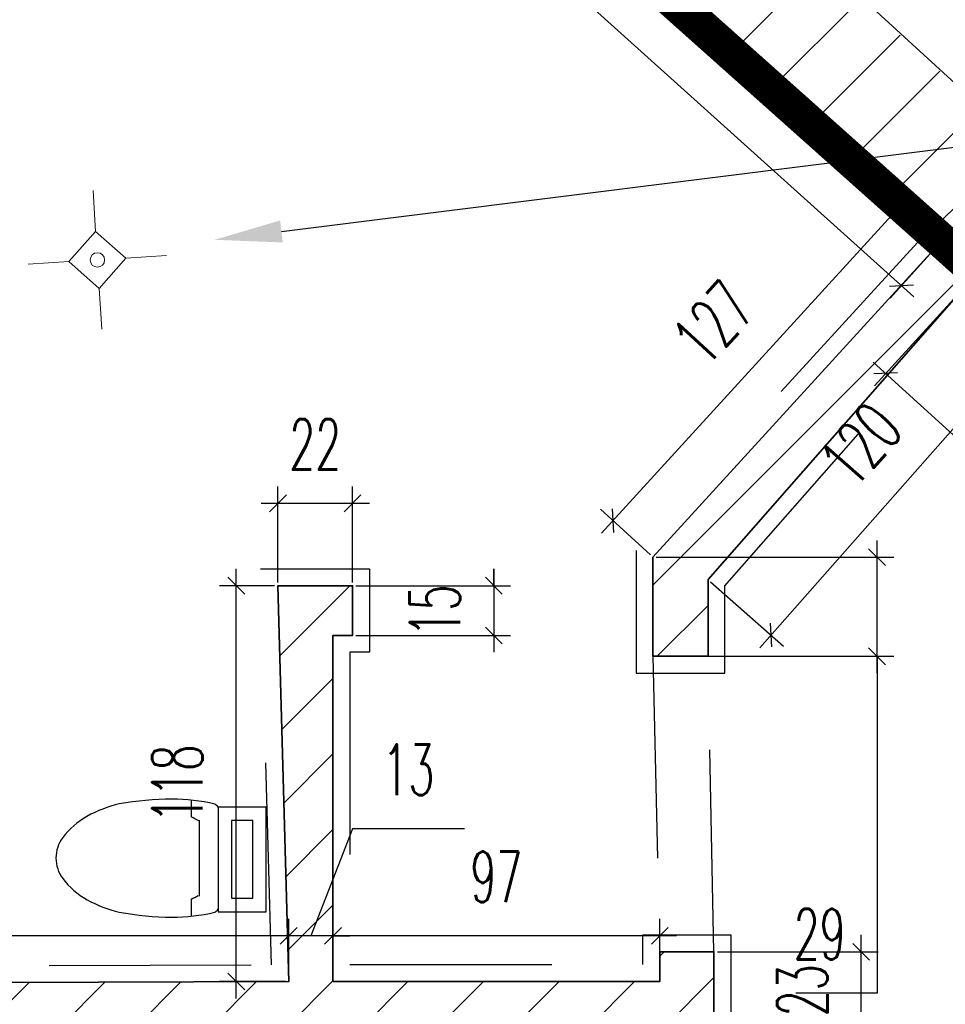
# Model space of a CAD drawing. Header units: millimetres. Extents: x 19887 to 192597, y -14203 to 39042.
# Tile 135 of 256: x 40968 to 41364, y -8363 to -7942. Entities that reach past the tile are written whole.
import ezdxf
from ezdxf import colors
from ezdxf.entities.mleader import LeaderData, LeaderLine
from ezdxf.math import Vec2, Vec3

# ---------------------------------------------------------------- set-up
doc = ezdxf.new("R2010")
doc.units = ezdxf.units.MM
for name, pattern in [('ACAD_ISO03W100', [30, 12, -18]), ('CONTINOUS', [0]), ('DASHED2', [9.525, 6.35, -3.175])]:
    doc.linetypes.add(name, pattern=pattern)
doc.layers.get('Defpoints').update_dxf_attribs({"color": 4})
for name, color, linetype in [('A_DBA-RAMKI', 6, 'Continuous'), ('A_DBA_WPUSTY SAN', 150, 'Continuous'), ('Basen_rzut_poziom_1_widok', 252, 'Continuous'), ('Sufit podwieszany', 252, 'Continuous'), ('Wymiarowanie', 3, 'Continuous'), ('Wypełnienie', 252, 'Continuous')]:
    doc.layers.add(name, color=color, linetype=linetype)
for name, color, linetype, lineweight in [('A_DBA_URZADZENIA SANITARNE', 5, 'Continuous', 25), ('Basen_rzut_poziom_1_obrys', 252, 'Continuous', 35), ('Schody', 252, 'Continuous', 5)]:
    doc.layers.add(name, color=color, linetype=linetype, lineweight=lineweight)
doc.styles.add('ROMANS', font='romans.shx', dxfattribs={"width": 0.6})
doc.styles.get("Standard").update_dxf_attribs({"font": 'arial.ttf'})
doc.dimstyles.new('000001FB70622F18', dxfattribs={"dimtxt": 20, "dimasz": 5, "dimexe": 5, "dimexo": 1, "dimgap": 20, "dimtad": 1, "dimtoh": 1, "dimdec": 0, "dimtxsty": 'Standard', "dimblk": 'OBLIQUE', "dimcen": 0, "dimdle": 5, "dimclrd": 252, "dimclre": 252, "dimclrt": 252, "dimadec": 0, "dimazin": 0, "dimtfac": 1, "dimtdec": 0, "dimtmove": 0, "dimatfit": 3, "dimldrblk": 'OBLIQUE', "dimfxl": 150, "dimfxlon": 1, "dimlwd": 25, "dimlwe": 25, "dimarcsym": 1})
pattern_1 = [(45, (3252.028, -2175.285), (-11.22532, 11.22532), [])]

# ---------------------------------------------------------------- blocks, each defined once
blk = doc.blocks.new('_Oblique')
at = {"color": 0, "linetype": 'ByBlock', "lineweight": -2}
blk.add_line((-0.5, -0.5), (0.5, 0.5), dxfattribs=at)
blk = doc.blocks.new('*D621')
at = {"layer": 'Defpoints', "color": 0}
for p in [(3729.42, -2553.99), (3485.48, -2630.8), (3729.42, -2654.78)]:
    blk.add_point(p, dxfattribs=at)
at = {"layer": 'Wymiarowanie', "color": 252, "linetype": 'Continuous', "lineweight": 25}
for p, q in [((3729.42, -2554.99), (3729.42, -2659.78)), ((3485.48, -2631.8), (3485.48, -2659.78)), ((3480.48, -2654.78), (3734.42, -2654.78))]:
    blk.add_line(p, q, dxfattribs=at)
at = {"layer": 'Wymiarowanie', "color": 252, "linetype": 'ByBlock', "lineweight": 25, "xscale": 5, "yscale": 5, "zscale": 5, "rotation": 180}
blk.add_blockref('_Oblique', (3485.48, -2654.78), dxfattribs=at)
at = {"layer": 'Wymiarowanie', "color": 252, "linetype": 'ByBlock', "lineweight": 25, "xscale": 5, "yscale": 5, "zscale": 5}
blk.add_blockref('_Oblique', (3729.42, -2654.78), dxfattribs=at)
at = {"layer": 'Wymiarowanie', "color": 252, "insert": (3607.45, -2637.28), "char_height": 15, "attachment_point": 5, "style": 'ROMANS'}
blk.add_mtext('244', dxfattribs=at)
blk = doc.blocks.new('*D636')
at = {"layer": 'Defpoints', "color": 0}
for p in [(3372.28, -2603.19), (3372.28, -2616.75), (3469.37, -2616.75)]:
    blk.add_point(p, dxfattribs=at)
at = {"layer": 'Wymiarowanie', "color": 252, "linetype": 'Continuous', "lineweight": 25}
for p, q in [((3372.28, -2615.75), (3372.28, -2598.19)), ((3469.37, -2615.75), (3469.37, -2598.19)), ((3474.37, -2603.19), (3367.28, -2603.19))]:
    blk.add_line(p, q, dxfattribs=at)
at = {"layer": 'Wymiarowanie', "color": 252, "linetype": 'ByBlock', "lineweight": 25, "xscale": 5, "yscale": 5, "zscale": 5, "rotation": 180}
blk.add_blockref('_Oblique', (3372.28, -2603.19), dxfattribs=at)
at = {"layer": 'Wymiarowanie', "color": 252, "linetype": 'ByBlock', "lineweight": 25, "xscale": 5, "yscale": 5, "zscale": 5}
blk.add_blockref('_Oblique', (3469.37, -2603.19), dxfattribs=at)
at = {"layer": 'Wymiarowanie', "color": 252, "insert": (3420.83, -2585.69), "char_height": 15, "attachment_point": 5, "style": 'ROMANS'}
blk.add_mtext('97', dxfattribs=at)
blk = doc.blocks.new('*D623')
at = {"layer": 'Defpoints', "color": 0}
for p in [(3359.14, -2603.19), (3359.14, -2616.77), (3372.28, -2616.75)]:
    blk.add_point(p, dxfattribs=at)
at = {"layer": 'Wymiarowanie', "color": 252, "linetype": 'Continuous', "lineweight": 25}
for p, q in [((3378.06, -2571.39), (3365.71, -2603.19)), ((3411.34, -2571.39), (3378.06, -2571.39)), ((3359.14, -2615.77), (3359.14, -2598.19)), ((3372.28, -2615.75), (3372.28, -2598.19)), ((3377.28, -2603.19), (3354.14, -2603.19)), ((3359.14, -2603.19), (3354.14, -2603.19)), ((3372.28, -2603.19), (3377.28, -2603.19))]:
    blk.add_line(p, q, dxfattribs=at)
at = {"layer": 'Wymiarowanie', "color": 252, "linetype": 'ByBlock', "lineweight": 25, "xscale": 5, "yscale": 5, "zscale": 5}
blk.add_blockref('_Oblique', (3359.14, -2603.19), dxfattribs=at)
at = {"layer": 'Wymiarowanie', "color": 252, "linetype": 'ByBlock', "lineweight": 25, "xscale": 5, "yscale": 5, "zscale": 5, "rotation": 180}
blk.add_blockref('_Oblique', (3372.28, -2603.19), dxfattribs=at)
at = {"layer": 'Wymiarowanie', "color": 252, "insert": (3394.7, -2553.89), "char_height": 15, "attachment_point": 5, "style": 'ROMANS'}
blk.add_mtext('13', dxfattribs=at)
blk = doc.blocks.new('*D632')
at = {"layer": 'Defpoints', "color": 0}
for p in [(3132.98, -2603.19), (3132.98, -2617.54), (3359.14, -2616.77)]:
    blk.add_point(p, dxfattribs=at)
at = {"layer": 'Wymiarowanie', "color": 252, "linetype": 'Continuous', "lineweight": 25}
for p, q in [((3132.98, -2616.54), (3132.98, -2598.19)), ((3359.14, -2615.77), (3359.14, -2598.19)), ((3364.14, -2603.19), (3127.98, -2603.19))]:
    blk.add_line(p, q, dxfattribs=at)
at = {"layer": 'Wymiarowanie', "color": 252, "linetype": 'ByBlock', "lineweight": 25, "xscale": 5, "yscale": 5, "zscale": 5, "rotation": 180}
blk.add_blockref('_Oblique', (3132.98, -2603.19), dxfattribs=at)
at = {"layer": 'Wymiarowanie', "color": 252, "linetype": 'ByBlock', "lineweight": 25, "xscale": 5, "yscale": 5, "zscale": 5}
blk.add_blockref('_Oblique', (3359.14, -2603.19), dxfattribs=at)
at = {"layer": 'Wymiarowanie', "color": 252, "insert": (3246.06, -2585.69), "char_height": 15, "attachment_point": 5, "style": 'ROMANS'}
blk.add_mtext('226', dxfattribs=at)
blk = doc.blocks.new('*D597')
at = {"layer": 'Defpoints', "color": 0}
for p in [(3343.56, -2499.25), (3355.93, -2499.25), (3359.28, -2616.77)]:
    blk.add_point(p, dxfattribs=at)
at = {"layer": 'Wymiarowanie', "color": 252, "linetype": 'Continuous', "lineweight": 25}
for p, q in [((3343.56, -2621.77), (3343.56, -2494.25)), ((3354.93, -2499.25), (3338.56, -2499.25)), ((3358.28, -2616.77), (3338.56, -2616.77))]:
    blk.add_line(p, q, dxfattribs=at)
at = {"layer": 'Wymiarowanie', "color": 252, "linetype": 'ByBlock', "lineweight": 25, "xscale": 5, "yscale": 5, "zscale": 5}
for p, rotation in [((3343.56, -2499.25), 90), ((3343.56, -2616.77), 270)]:
    blk.add_blockref('_Oblique', p, dxfattribs=dict(at, rotation=rotation))
at = {"layer": 'Wymiarowanie', "color": 252, "insert": (3326.06, -2558.01), "char_height": 15, "attachment_point": 5, "rotation": 90, "style": 'ROMANS'}
blk.add_mtext('118', dxfattribs=at)
blk = doc.blocks.new('*D648')
at = {"layer": 'Defpoints', "color": 0}
for p in [(3563.38, -2407.28), (3582.02, -2423.76), (3483.73, -2497.42)]:
    blk.add_point(p, dxfattribs=at)
at = {"layer": 'Wymiarowanie', "color": 252, "linetype": 'Continuous', "lineweight": 25}
for p, q in [((3564.13, -2407.94), (3585.77, -2427.07)), ((3499.07, -2517.65), (3585.34, -2420.01)), ((3484.48, -2498.09), (3506.12, -2517.21))]:
    blk.add_line(p, q, dxfattribs=at)
at = {"layer": 'Wymiarowanie', "color": 252, "linetype": 'ByBlock', "lineweight": 25, "xscale": 5, "yscale": 5, "zscale": 5}
for p, rotation in [((3582.02, -2423.76), 48.53637594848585), ((3502.38, -2513.9), 228.5363759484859)]:
    blk.add_blockref('_Oblique', p, dxfattribs=dict(at, rotation=rotation))
at = {"layer": 'Wymiarowanie', "color": 252, "insert": (3529.09, -2457.24), "char_height": 15, "attachment_point": 5, "rotation": 48.5364, "style": 'ROMANS'}
blk.add_mtext('120', dxfattribs=at)
blk = doc.blocks.new('*D655')
at = {"layer": 'Defpoints', "color": 0}
for p in [(3563.08, -2407.02), (3724.42, -2553.97), (3697.84, -2583.15)]:
    blk.add_point(p, dxfattribs=at)
at = {"layer": 'Wymiarowanie', "color": 252, "linetype": 'Continuous', "lineweight": 25}
for p, q in [((3562.41, -2407.76), (3533.14, -2439.9)), ((3532.81, -2432.83), (3701.53, -2586.52)), ((3723.74, -2554.71), (3694.47, -2586.85))]:
    blk.add_line(p, q, dxfattribs=at)
at = {"layer": 'Wymiarowanie', "color": 252, "linetype": 'ByBlock', "lineweight": 25, "xscale": 5, "yscale": 5, "zscale": 5}
for p, rotation in [((3536.5, -2436.2), 137.6717519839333), ((3697.84, -2583.15), 317.6717519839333)]:
    blk.add_blockref('_Oblique', p, dxfattribs=dict(at, rotation=rotation))
at = {"layer": 'Wymiarowanie', "color": 252, "insert": (3628.95, -2496.74), "char_height": 15, "attachment_point": 5, "rotation": 317.6718, "style": 'ROMANS'}
blk.add_mtext('218', dxfattribs=at)
blk = doc.blocks.new('*D657')
at = {"layer": 'Defpoints', "color": 0}
for p in [(3541.17, -2386.1), (3553.05, -2396.97), (3467.33, -2490.78)]:
    blk.add_point(p, dxfattribs=at)
at = {"layer": 'Wymiarowanie', "color": 252, "linetype": 'Continuous', "lineweight": 25}
for p, q in [((3452.07, -2483.61), (3544.54, -2382.41)), ((3552.32, -2396.29), (3537.48, -2382.73)), ((3466.59, -2490.1), (3451.75, -2476.54))]:
    blk.add_line(p, q, dxfattribs=at)
at = {"layer": 'Wymiarowanie', "color": 252, "linetype": 'ByBlock', "lineweight": 25, "xscale": 5, "yscale": 5, "zscale": 5}
for p, rotation in [((3541.17, -2386.1), 47.57873076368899), ((3455.44, -2479.91), 227.578730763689)]:
    blk.add_blockref('_Oblique', p, dxfattribs=dict(at, rotation=rotation))
at = {"layer": 'Wymiarowanie', "color": 252, "insert": (3485.39, -2421.2), "char_height": 15, "attachment_point": 5, "rotation": 47.5787, "style": 'ROMANS'}
blk.add_mtext('127', dxfattribs=at)
blk = doc.blocks.new('*D659')
at = {"layer": 'Defpoints', "color": 0}
for p in [(3359.13, -2222.48), (3347.27, -2235.66), (3553.05, -2396.97)]:
    blk.add_point(p, dxfattribs=at)
at = {"layer": 'Wymiarowanie', "color": 252, "linetype": 'Continuous', "lineweight": 25}
for p, q in [((3358.46, -2223.23), (3343.93, -2239.38)), ((3544.91, -2413.49), (3343.56, -2232.32)), ((3552.39, -2397.71), (3537.85, -2413.86))]:
    blk.add_line(p, q, dxfattribs=at)
at = {"layer": 'Wymiarowanie', "color": 252, "linetype": 'ByBlock', "lineweight": 25, "xscale": 5, "yscale": 5, "zscale": 5}
for p, rotation in [((3347.27, -2235.66), 138.0207932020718), ((3541.2, -2410.14), 318.0207932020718)]:
    blk.add_blockref('_Oblique', p, dxfattribs=dict(at, rotation=rotation))
at = {"layer": 'Wymiarowanie', "color": 252, "insert": (3455.94, -2309.89), "char_height": 15, "attachment_point": 5, "rotation": 318.0208, "style": 'ROMANS'}
blk.add_mtext('261', dxfattribs=at)
blk = doc.blocks.new('*D658')
at = {"layer": 'Defpoints', "color": 0}
for p in [(3330.22, -2225.69), (3350.64, -2247.05), (3108.58, -2437.65)]:
    blk.add_point(p, dxfattribs=at)
at = {"layer": 'Wymiarowanie', "color": 252, "linetype": 'Continuous', "lineweight": 25}
for p, q in [((3330.91, -2226.42), (3354.09, -2250.66)), ((3125.39, -2462.46), (3354.25, -2243.59)), ((3109.27, -2438.38), (3132.46, -2462.62))]:
    blk.add_line(p, q, dxfattribs=at)
at = {"layer": 'Wymiarowanie', "color": 252, "linetype": 'ByBlock', "lineweight": 25, "xscale": 5, "yscale": 5, "zscale": 5}
for p, rotation in [((3350.64, -2247.05), 43.72184012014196), ((3129, -2459.01), 223.7218401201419)]:
    blk.add_blockref('_Oblique', p, dxfattribs=dict(at, rotation=rotation))
at = {"layer": 'Wymiarowanie', "color": 252, "insert": (3227.72, -2340.38), "char_height": 15, "attachment_point": 5, "rotation": 43.7218, "style": 'ROMANS'}
blk.add_mtext('307', dxfattribs=at)
blk = doc.blocks.new('*D656')
at = {"layer": 'Defpoints', "color": 0}
for p in [(3378.09, -2474.77), (3355.93, -2499.25), (3378.09, -2499.25)]:
    blk.add_point(p, dxfattribs=at)
at = {"layer": 'Wymiarowanie', "color": 252, "linetype": 'Continuous', "lineweight": 25}
for p, q in [((3355.93, -2498.25), (3355.93, -2469.77)), ((3378.09, -2498.25), (3378.09, -2469.77)), ((3350.93, -2474.77), (3383.09, -2474.77))]:
    blk.add_line(p, q, dxfattribs=at)
at = {"layer": 'Wymiarowanie', "color": 252, "linetype": 'ByBlock', "lineweight": 25, "xscale": 5, "yscale": 5, "zscale": 5, "rotation": 180}
blk.add_blockref('_Oblique', (3355.93, -2474.77), dxfattribs=at)
at = {"layer": 'Wymiarowanie', "color": 252, "linetype": 'ByBlock', "lineweight": 25, "xscale": 5, "yscale": 5, "zscale": 5}
blk.add_blockref('_Oblique', (3378.09, -2474.77), dxfattribs=at)
at = {"layer": 'Wymiarowanie', "color": 252, "insert": (3367.01, -2457.27), "char_height": 15, "attachment_point": 5, "style": 'ROMANS'}
blk.add_mtext('22', dxfattribs=at)
blk = doc.blocks.new('*D662')
at = {"layer": 'Defpoints', "color": 0}
for p in [(3467.33, -2490.78), (3533.94, -2490.78), (3467.33, -2520.21)]:
    blk.add_point(p, dxfattribs=at)
at = {"layer": 'Wymiarowanie', "color": 252, "linetype": 'Continuous', "lineweight": 25}
for p, q in [((3533.94, -2525.21), (3533.94, -2485.78)), ((3468.33, -2490.78), (3538.94, -2490.78)), ((3468.33, -2520.21), (3538.94, -2520.21)), ((3533.94, -2520.21), (3533.94, -2620.21)), ((3533.94, -2620.21), (3509.8, -2620.21))]:
    blk.add_line(p, q, dxfattribs=at)
at = {"layer": 'Wymiarowanie', "color": 252, "linetype": 'ByBlock', "lineweight": 25, "xscale": 5, "yscale": 5, "zscale": 5}
for p, rotation in [((3533.94, -2490.78), 90), ((3533.94, -2520.21), 270)]:
    blk.add_blockref('_Oblique', p, dxfattribs=dict(at, rotation=rotation))
at = {"layer": 'Wymiarowanie', "color": 252, "insert": (3516.87, -2602.71), "char_height": 15, "attachment_point": 5, "style": 'ROMANS'}
blk.add_mtext('29', dxfattribs=at)
blk = doc.blocks.new('*D663')
at = {"layer": 'Defpoints', "color": 0}
for p in [(3378.09, -2499.25), (3378.09, -2514.02), (3420.05, -2514.02)]:
    blk.add_point(p, dxfattribs=at)
at = {"layer": 'Wymiarowanie', "color": 252, "linetype": 'Continuous', "lineweight": 25}
for p, q in [((3420.05, -2494.25), (3420.05, -2519.02)), ((3420.05, -2499.25), (3420.05, -2494.25)), ((3379.09, -2499.25), (3425.05, -2499.25)), ((3379.09, -2514.02), (3425.05, -2514.02)), ((3420.05, -2514.02), (3420.05, -2519.02))]:
    blk.add_line(p, q, dxfattribs=at)
at = {"layer": 'Wymiarowanie', "color": 252, "linetype": 'ByBlock', "lineweight": 25, "xscale": 5, "yscale": 5, "zscale": 5}
for p, rotation in [((3420.05, -2499.25), 270), ((3420.05, -2514.02), 90)]:
    blk.add_blockref('_Oblique', p, dxfattribs=dict(at, rotation=rotation))
at = {"layer": 'Wymiarowanie', "color": 252, "insert": (3402.55, -2506.63), "char_height": 15, "attachment_point": 5, "rotation": 90, "style": 'ROMANS'}
blk.add_mtext('15', dxfattribs=at)
blk = doc.blocks.new('*D664')
at = {"layer": 'Defpoints', "color": 0}
for p in [(3485.48, -2607.95), (3529.22, -2607.95), (3485.48, -2630.8)]:
    blk.add_point(p, dxfattribs=at)
at = {"layer": 'Wymiarowanie', "color": 252, "linetype": 'Continuous', "lineweight": 25}
for p, q in [((3529.22, -2635.8), (3529.22, -2602.95)), ((3486.48, -2607.95), (3534.22, -2607.95)), ((3486.48, -2630.8), (3534.22, -2630.8))]:
    blk.add_line(p, q, dxfattribs=at)
at = {"layer": 'Wymiarowanie', "color": 252, "linetype": 'ByBlock', "lineweight": 25, "xscale": 5, "yscale": 5, "zscale": 5}
for p, rotation in [((3529.22, -2607.95), 90), ((3529.22, -2630.8), 270)]:
    blk.add_blockref('_Oblique', p, dxfattribs=dict(at, rotation=rotation))
at = {"layer": 'Wymiarowanie', "color": 252, "insert": (3511.72, -2619.38), "char_height": 15, "attachment_point": 5, "rotation": 90, "style": 'ROMANS'}
blk.add_mtext('23', dxfattribs=at)
blk = doc.blocks.new('wpust_podl')
at = {"layer": 'A_DBA_WPUSTY SAN', "lineweight": 9}
for p, q in [((-17, 17), (-7, 7)), ((7, 7), (17, 17)), ((-7, -7), (-7, 7)), ((-7, 7), (7, 7)), ((7, 7), (7, -7)), ((-17, -17), (-7, -7)), ((7, -7), (-7, -7)), ((7, -7), (17, -17))]:
    blk.add_line(p, q, dxfattribs=at)
at = {"layer": 'A_DBA_WPUSTY SAN', "linetype": 'CONTINOUS', "lineweight": 9}
blk.add_circle((0, 0), 2.5, dxfattribs=at)
blk = doc.blocks.new('G$CF5E15B28')
at = {"layer": 'Wypełnienie'}
h = blk.add_hatch(dxfattribs=at)
h.set_pattern_fill('ANSI31', color=253, scale=5, angle=90)
h.set_pattern_definition(pattern_1)
h.paths.add_polyline_path([(3330.22, -2225.69), (3342.26, -2238.54), (3359.13, -2222.48), (3385.09, -2193.98), (3242.56, -2062.55), (3128.45, -1959.07), (3087.45, -1920.6), (3059.18, -1953.55), (3178.57, -2057.63), (3113.38, -2126.71), (3251.49, -2269.27), (3166.23, -2351.47), (3045.28, -2468.12), (2986.41, -2407.54), (2978.85, -2414.89), (3041.35, -2479.21), (3080.96, -2439.46), (3080.96, -2882.33), (3100.34, -2882.33), (3100.34, -2844.23), (3108.51, -2844.23), (3109.23, -2630.8), (3485.48, -2630.8), (3485.48, -2607.95), (3469.37, -2607.95), (3469.37, -2616.75), (3372.28, -2616.75), (3372.28, -2514.02), (3378.09, -2514.02), (3378.09, -2499.25), (3355.93, -2499.25), (3357.53, -2558.01), (3359.28, -2616.77), (3132.98, -2617.54), (3132.98, -2598), (3108.58, -2598.54), (3108.58, -2437.65)])
h = blk.add_hatch(dxfattribs=at)
h.set_pattern_fill('ANSI31', color=253, scale=5, angle=90)
h.set_pattern_definition(pattern_1)
h.paths.add_polyline_path([(3756.04, -3077.15), (4422.19, -3077.15), (4422.19, -3224.61), (4439.06, -3224.61), (4438.48, -3063.71), (3739.86, -3060.82), (3739.47, -2516.77), (3385.09, -2193.98), (3359.13, -2222.48), (3553.05, -2396.97), (3467.33, -2490.78), (3467.33, -2520.21), (3483.73, -2520.21), (3483.73, -2497.42), (3563.08, -2407.02), (3729.42, -2553.99), (3727.03, -3062.26), (3613.33, -3062.26), (3613.33, -3077.15), (3727.79, -3077.15), (3726.59, -3209.47), (3756.04, -3209.47)])
at = {"layer": 'Basen_rzut_poziom_1_obrys', "color": 253, "elevation": 0}
for points in [[(3080.9, -1914.79), (3739.47, -2516.77), (3739.86, -3060.82)], [(3359.13, -2222.48), (3342.26, -2238.54), (3330.22, -2225.69), (3108.58, -2437.65), (3108.58, -2598.54), (3132.98, -2598), (3132.98, -2617.54), (3359.14, -2616.77), (3355.93, -2499.25), (3378.09, -2499.25), (3378.09, -2514.02), (3372.28, -2514.02), (3372.28, -2616.75), (3469.37, -2616.75), (3469.37, -2607.95), (3485.48, -2607.95), (3485.48, -2630.8), (3109.23, -2630.8), (3108.52, -2844.26)], [(3359.13, -2222.48), (3553.05, -2396.97), (3467.33, -2490.78), (3467.33, -2520.21), (3483.73, -2520.21), (3483.73, -2497.42), (3563.08, -2407.02), (3729.42, -2553.99)]]:
    blk.add_lwpolyline(points, dxfattribs=at)
at = {"layer": 'Basen_rzut_poziom_1_widok', "color": 253, "linetype": 'ACAD_ISO03W100', "ltscale": 5, "elevation": 0}
for points in [[(3467.33, -2520.21), (3469.37, -2607.95)], [(3485.48, -2607.95), (3483.73, -2520.21)]]:
    blk.add_lwpolyline(points, dxfattribs=at)
at = {"layer": 'Sufit podwieszany', "color": 253, "linetype": 'ACAD_ISO03W100', "ltscale": 5, "elevation": 0}
for points in [[(3359.23, -2229.3), (3342.06, -2245.63), (3330.02, -2232.8), (3113.58, -2439.79), (3113.58, -2593.43), (3137.98, -2592.89), (3137.98, -2612.52), (3354, -2611.79), (3350.79, -2494.25), (3383.09, -2494.25), (3383.09, -2519.02), (3377.28, -2519.02), (3377.28, -2611.75), (3464.37, -2611.75), (3464.37, -2602.95), (3490.48, -2602.95), (3490.48, -2635.8), (3114.21, -2635.8), (3113.52, -2843.37)], [(3359.23, -2229.3), (3545.96, -2397.31), (3462.33, -2488.83), (3462.33, -2525.21), (3488.73, -2525.21), (3488.73, -2499.31), (3563.53, -2414.09), (3726.11, -2557.74)]]:
    blk.add_lwpolyline(points, dxfattribs=at)
at = {"layer": 'Wymiarowanie', "color": 253}
for p1, p2, distance, picture, middle in [((3553.05, -2396.97, 0), (3359.13, -2222.48, 0), 17.73, '*D659', (3455.94, -2309.89, 0)), ((3108.58, -2437.65, 0), (3330.22, -2225.69, 0), -29.55, '*D658', (3227.72, -2340.38, 0)), ((3467.33, -2490.78, 0), (3553.05, -2396.97, 0), 16.1, '*D657', (3485.39, -2421.2, 0)), ((3483.73, -2497.42, 0), (3563.38, -2407.28, 0), -24.88, '*D648', (3529.09, -2457.24, 0)), ((3563.08, -2407.02, 0), (3724.42, -2553.97, 0), -39.47, '*D655', (3628.95, -2496.74, 0))]:
    dim = blk.add_aligned_dim(p1=p1, p2=p2, distance=distance, dimstyle='000001FB70622F18', override={"dimtxt": 15, "dimgap": 10, "dimtxsty": 'ROMANS'}, dxfattribs=at)
    dim.commit()
    dim.dimension.update_dxf_attribs({"geometry": picture, "text_midpoint": middle})
for base, p1, p2, angle, override, picture, middle, dimtype in [((3378.09, -2474.77, 0), (3355.93, -2499.25, 0), (3378.09, -2499.25, 0), 0, {"dimtxt": 15, "dimgap": 10, "dimtxsty": 'ROMANS'}, '*D656', (3367.01, -2474.77, 0), 161), ((3533.94, -2490.78, 0), (3467.33, -2520.21, 0), (3467.33, -2490.78, 0), 90, {"dimtxt": 15, "dimgap": 10, "dimtxsty": 'ROMANS'}, '*D662', (3516.87, -2620.21, 0), 161), ((3420.05, -2514.02, 0), (3378.09, -2499.25, 0), (3378.09, -2514.02, 0), 270, {"dimtxt": 15, "dimgap": 10, "dimtxsty": 'ROMANS'}, '*D663', (3420.05, -2506.63, 0), 161), ((3359.14, -2603.19, 0), (3372.28, -2616.75, 0), (3359.14, -2616.77, 0), 0, {"dimtxt": 15, "dimgap": 10, "dimtxsty": 'ROMANS', "dimtmove": 1}, '*D623', (3388.06, -2571.39, 0), 160), ((3529.22, -2607.95, 0), (3485.48, -2630.8, 0), (3485.48, -2607.95, 0), 90, {"dimtxt": 15, "dimgap": 10, "dimtxsty": 'ROMANS'}, '*D664', (3529.22, -2619.38, 0), 161)]:
    dim = blk.add_linear_dim(base=base, p1=p1, p2=p2, angle=angle, dimstyle='000001FB70622F18', override=override, dxfattribs=at)
    dim.commit()
    dim.dimension.update_dxf_attribs({"geometry": picture, "text_midpoint": middle, "dimtype": dimtype})
for base, p1, p2, angle, override, picture, middle in [((3343.56, -2499.25, 0), (3359.28, -2616.77, 0), (3355.93, -2499.25, 0), 90, {"dimtxt": 15, "dimgap": 10, "dimtxsty": 'ROMANS'}, '*D597', (3326.06, -2558.01, 0)), ((3729.42, -2654.78, 0), (3485.48, -2630.8, 0), (3729.42, -2553.99, 0), 0, {"dimtxt": 15, "dimgap": 10, "dimtxsty": 'ROMANS', "dimtmove": 1}, '*D621', (3607.45, -2637.28, 0)), ((3132.98, -2603.19, 0), (3359.14, -2616.77, 0), (3132.98, -2617.54, 0), 0, {"dimtxt": 15, "dimgap": 10, "dimtxsty": 'ROMANS', "dimtmove": 1}, '*D632', (3246.06, -2585.69, 0)), ((3372.28, -2603.19, 0), (3469.37, -2616.75, 0), (3372.28, -2616.75, 0), 0, {"dimtxt": 15, "dimgap": 10, "dimtxsty": 'ROMANS'}, '*D636', (3420.83, -2585.69, 0))]:
    dim = blk.add_linear_dim(base=base, p1=p1, p2=p2, angle=angle, dimstyle='000001FB70622F18', override=override, dxfattribs=at)
    dim.commit()
    dim.dimension.update_dxf_attribs({"geometry": picture, "text_midpoint": middle})
at = {"layer": 'Schody', "color": 253}
ml = blk.add_multileader_mtext('Standard', dxfattribs=at)
ml.set_content('', color=253)
ml.set_leader_properties()
ml.build(insert=Vec2(0, 0))
ml.multileader.update_dxf_attribs({"text_top_attachment_type": 0, "text_bottom_attachment_type": 0, "dogleg_length": 0.8, "arrow_head_size": 20})
ctx = ml.context
ctx.base_point, ctx.char_height, ctx.arrow_head_size, ctx.landing_gap_size, ctx.plane_origin, ctx.plane_x_axis, ctx.plane_y_axis = Vec3(3817.82, -2336.44, 0), 0.4, 20, 0.2, Vec3(4573.88, -2714.77, 0), Vec3(1, 0, 0), Vec3(0, 1, 0)
ctx.attachment_type = 2
notes = []
notes.append((ctx, [(1, (1, 1, 0), (3817.02, -2336.44, 0), (1, 0, 0), 0.8, [(0, [(3337.13, -2396.55, 0)], 256, [])])]))
ctx.mtext.insert, ctx.mtext.text_direction, ctx.mtext.flow_direction = Vec3(3818.02, -2336.44, 0), Vec3(1, 0, 0), 5
for ctx, leaders in notes:
    for number, flags, end, landing, length, lines in leaders:
        leader = LeaderData()
        leader.index, (leader.has_last_leader_line, leader.has_dogleg_vector, leader.attachment_direction) = number, flags
        leader.last_leader_point, leader.dogleg_vector, leader.dogleg_length = Vec3(end), Vec3(landing), length
        for number, points, colour, breaks in lines:
            line = LeaderLine()
            line.index, line.vertices, line.color, line.breaks = number, Vec3.list(points), colors.encode_raw_color(colour), breaks
            leader.lines.append(line)
        ctx.leaders.append(leader)

msp = doc.modelspace()

# ---------------------------------------------------------------- linework, layer by layer
at = {"layer": 'A_DBA-RAMKI', "color": 210, "linetype": 'DASHED2', "ltscale": 10, "const_width": 15, "elevation": 0}
msp.add_lwpolyline([(40822.3, -7548.29), (40728.42, -7647.76), (40955.38, -7882.37), (41041.79, -7789.77), (41061.54, -7809.48), (41082.46, -7786.22), (41616.64, -8262.52), (41614.3, -9017.3), (42614.23, -9015.86), (42608.62, -10444.03), (41976.14, -10433.55), (41972.33, -10921.58), (41608.04, -10919.79), (41602.09, -11263.88)], dxfattribs=at)
at = {"layer": 'A_DBA_URZADZENIA SANITARNE', "color": 4}
for p, q in [((41041.63, -8275.39, 0), (41041.63, -8282.56, 0)), ((41053.26, -8278.37, 0), (41053.26, -8321.99, 0)), ((41045.09, -8283.89, 0), (41045.09, -8316.47, 0)), ((41041.63, -8317.68, 0), (41041.63, -8324.98, 0))]:
    msp.add_line(p, q, dxfattribs=at)
at = {"layer": 'A_DBA_URZADZENIA SANITARNE', "color": 4, "elevation": 0}
for points in [[(41053.26, -8278.37, 0.057377), (41051.79, -8277.06, 0.056606), (41033.54, -8274.98, 0.045865), (41010.96, -8276.99, 0.070345), (40997.13, -8282.3, 0.106153), (40986.75, -8291.39, 0.161551), (40983.85, -8300.12, 0.161551), (40986.75, -8308.85, 0.106153), (40997.14, -8317.94, 0.070345), (41010.96, -8323.25, 0.045841), (41033.54, -8325.38, 0.056606), (41051.79, -8323.31, 0.057377), (41053.26, -8321.99, 0.106153)], [(41044.99, -8284.21, 0.025426), (41041.63, -8282.56, 0.063736)], [(41041.63, -8317.68, 0.023646), (41044.76, -8316.15, 0.10715)]]:
    msp.add_lwpolyline(points, format="xyb", dxfattribs=at)
for points in [[(41073.77, -8323.11), (41073.77, -8278.37), (41053.26, -8278.37), (41053.26, -8323.11)], [(41068.01, -8317.35), (41068.01, -8284.13), (41059.02, -8284.13), (41059.02, -8317.35)]]:
    msp.add_lwpolyline(points, close=True, dxfattribs=at)

# ---------------------------------------------------------------- block references
at = {"xscale": 1.44, "yscale": 1.44, "zscale": 1.44}
msp.add_blockref('G$CF5E15B28', (36246.28, -4584.77, 0), dxfattribs=at)
at = {"layer": 'A_DBA_WPUSTY SAN', "xscale": 1.234285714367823, "yscale": 1.234285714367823, "zscale": 1.234285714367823, "rotation": 228.5363759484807}
msp.add_blockref('wpust_podl', (41001.59, -8044.38, 0), dxfattribs=at)

doc.saveas('drawing.dxf')
